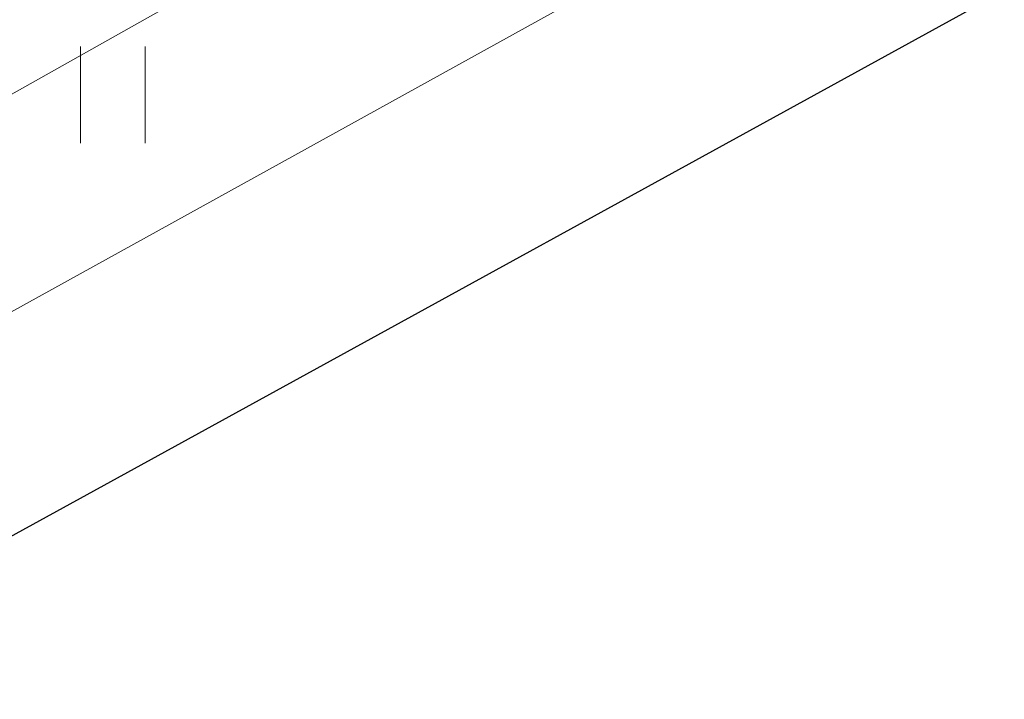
# Model space of a CAD drawing. Header units: metres. Extents: x 8440716 to 8446743, y 5883760 to 5887966.
# Tile 167 of 256: x 8442400.42 to 8442408.04, y 5885776.42 to 5885781.69. Entities that reach past the tile are written whole.
import ezdxf

# ---------------------------------------------------------------- set-up
doc = ezdxf.new("R2010")
doc.units = ezdxf.units.M
doc.header["$MEASUREMENT"] = 0
doc.linetypes.add('1.0_0.5', pattern=[1.5, 1, -0.5])
doc.linetypes.add('1.5_0.5', pattern=[2, 1.5, -0.5])
doc.layers.get('0').update_dxf_attribs({"color": 250, "linetype": 'CONTINUOUS', "lineweight": 5})
for name, color, linetype in [('jezdnia', 253, 'CONTINUOUS'), ('krawężnik', 253, 'CONTINUOUS'), ('przewód elektroenergetyczny podziemny', 253, 'CONTINUOUS'), ('przewód kanalizacyjny', 253, 'CONTINUOUS'), ('trawnik', 253, 'CONTINUOUS')]:
    doc.layers.add(name, color=color, linetype=linetype)

# ---------------------------------------------------------------- blocks, each defined once
blk = doc.blocks.new('TU04')
at = {"color": 0, "linetype": 'Continuous', "lineweight": 13}
for p, q in [((0, 0), (0, 0.75)), ((0.5, 0), (0.5, 0.75))]:
    blk.add_line(p, q, dxfattribs=at)

msp = doc.modelspace()

# ---------------------------------------------------------------- linework, layer by layer
at = {"layer": 'jezdnia', "color": 253, "linetype": '1.5_0.5', "lineweight": 18, "flags": 128}
msp.add_lwpolyline([(8442354.58, 5885756.96), (8442354.63, 5885757.66), (8442355.4, 5885758.56), (8442358.6, 5885760.32), (8442360.38, 5885761.27), (8442364.29, 5885763.46), (8442377.08, 5885770.51), (8442389.97, 5885777.59), (8442405.69, 5885786.21), (8442422.23, 5885795.3), (8442436.41, 5885803.11), (8442455.13, 5885813.43), (8442471.63, 5885822.52), (8442487.08, 5885831.03), (8442503.59, 5885840.1), (8442519.73, 5885848.92), (8442537.75, 5885858.86), (8442554.67, 5885868.18), (8442569.81, 5885876.49), (8442581.61, 5885882.97), (8442582.08, 5885882.24), (8442581.76, 5885881.78), (8442580.64, 5885880.69), (8442579.33, 5885879.7), (8442577.98, 5885878.83), (8442570.74, 5885874.88), (8442555.55, 5885866.46), (8442536.01, 5885855.7), (8442533.68, 5885854.35), (8442531.96, 5885853.23), (8442530.24, 5885852.1), (8442521.31, 5885845.84), (8442515.44, 5885841.74), (8442513.72, 5885840.56), (8442511.25, 5885838.92), (8442508.4, 5885837.15), (8442506.21, 5885835.9), (8442489.63, 5885826.76), (8442458.41, 5885809.62), (8442424.67, 5885791.05), (8442388.82, 5885771.35), (8442366.64, 5885759.13), (8442362.67, 5885757.07), (8442360.85, 5885756.17), (8442357.88, 5885755.12), (8442357.22, 5885754.99), (8442356.38, 5885754.95), (8442355.58, 5885755.14), (8442354.78, 5885755.86)], close=True, dxfattribs=at)
at = {"layer": 'krawężnik', "color": 253, "linetype": 'Continuous', "lineweight": 25, "flags": 128}
msp.add_lwpolyline([(8442458.41, 5885809.62), (8442424.67, 5885791.05), (8442388.82, 5885771.35), (8442366.64, 5885759.13), (8442362.67, 5885757.07), (8442360.85, 5885756.17), (8442357.88, 5885755.12), (8442357.22, 5885754.99), (8442356.38, 5885754.95), (8442355.58, 5885755.14), (8442354.78, 5885755.86), (8442354.58, 5885756.96), (8442354.63, 5885757.66)], dxfattribs=at)
at = {"layer": 'przewód elektroenergetyczny podziemny', "color": 1, "linetype": 'Continuous', "lineweight": 18, "flags": 128}
msp.add_lwpolyline([(8442607.27, 5885894.81), (8442606.48, 5885894.46), (8442591.43, 5885886.03), (8442580.08, 5885880.64), (8442574.17, 5885877.56), (8442555.05, 5885867.33), (8442534.61, 5885855.87), (8442520.36, 5885847.5), (8442512.24, 5885843.08), (8442496.44, 5885834.17), (8442491.98, 5885831.04), (8442488.32, 5885828.95), (8442472.62, 5885821.15), (8442456.69, 5885812.9), (8442439.95, 5885803.64), (8442423.15, 5885793.93), (8442391.04, 5885775.87), (8442375.13, 5885767.28), (8442366.23, 5885762.58), (8442356.65, 5885756.84)], dxfattribs=at)
at = {"layer": 'przewód kanalizacyjny', "color": 34, "linetype": 'Continuous', "lineweight": 18, "flags": 128}
msp.add_lwpolyline([(8442322.87, 5885737.02), (8442369.18, 5885762.18), (8442412.33, 5885786.05), (8442454.35, 5885809.01), (8442504.35, 5885836.18), (8442552.38, 5885862.93), (8442600.93, 5885889.94)], dxfattribs=at)
at = {"layer": 'trawnik', "color": 253, "linetype": '1.0_0.5', "lineweight": 18, "flags": 128}
msp.add_lwpolyline([(8442537.75, 5885858.86), (8442519.73, 5885848.92), (8442503.59, 5885840.1), (8442487.08, 5885831.03), (8442471.63, 5885822.52), (8442455.13, 5885813.43), (8442436.41, 5885803.11), (8442422.23, 5885795.3), (8442405.69, 5885786.21), (8442389.97, 5885777.59), (8442377.08, 5885770.51), (8442364.29, 5885763.46), (8442364.7, 5885762.63), (8442366.21, 5885759.86), (8442366.64, 5885759.13), (8442388.82, 5885771.35), (8442424.67, 5885791.05), (8442458.41, 5885809.62), (8442489.63, 5885826.76), (8442506.21, 5885835.9), (8442508.4, 5885837.15), (8442511.25, 5885838.92), (8442513.72, 5885840.56), (8442515.44, 5885841.74), (8442521.31, 5885845.84), (8442530.24, 5885852.1), (8442531.96, 5885853.23), (8442533.68, 5885854.35), (8442536.01, 5885855.7), (8442555.55, 5885866.46), (8442570.74, 5885874.88), (8442577.98, 5885878.83), (8442579.33, 5885879.7), (8442580.64, 5885880.69), (8442581.76, 5885881.78), (8442582.08, 5885882.24), (8442581.61, 5885882.97), (8442569.81, 5885876.49), (8442554.67, 5885868.18)], close=True, dxfattribs=at)

# ---------------------------------------------------------------- block references
at = {"layer": 'trawnik', "color": 253, "linetype": 'Continuous', "lineweight": 18}
msp.add_blockref('TU04', (8442400.889, 5885780.729), dxfattribs=at)

doc.saveas('drawing.dxf')
